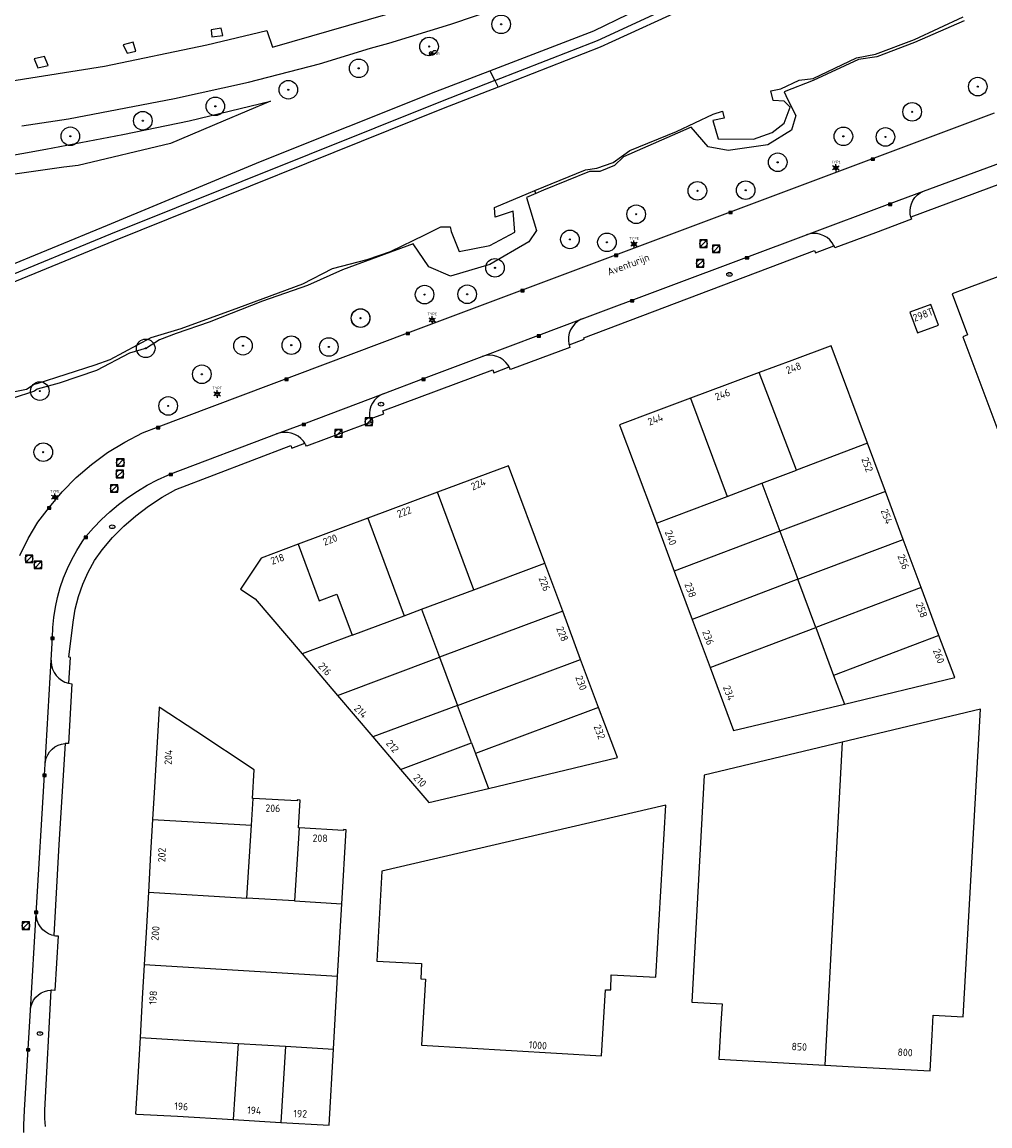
# Model space of a CAD drawing. Header units: metres. Extents: x 102000 to 105000, y 414600 to 420766.
# Tile 156 of 206: x 102815 to 102946, y 420338 to 420487. Entities that reach past the tile are written whole.
import ezdxf
from ezdxf.enums import TextEntityAlignment as Align

# ---------------------------------------------------------------- set-up
doc = ezdxf.new("R2010")
doc.units = ezdxf.units.M
doc.layers.get('0').update_dxf_attribs({"color": 8})
doc.styles.add('MtXpl_NLCS-ISO', font='NLCS-ISO.ttf')
doc.styles.add('NLCS-ISO', font='NLCS-ISO.ttf')

msp = doc.modelspace()

# ---------------------------------------------------------------- hatches: boundary and pattern name
at = {"ltscale": 0.1}
h = msp.add_hatch(color=256, dxfattribs=at)
edge = h.paths.add_edge_path()
edge.add_arc((102879.83, 420486.61), 0.075, 0, 360)
h = msp.add_hatch(color=256, dxfattribs=at)
edge = h.paths.add_edge_path()
edge.add_arc((102870.13, 420483.62), 0.075, 0, 360)
msp.add_hatch(color=256).paths.add_polyline_path([(102870.25, 420482.56, 0.666398), (102870.63, 420482.72, 0.198311), (102870.57, 420482.87)])
h = msp.add_hatch(color=256, dxfattribs=at)
edge = h.paths.add_edge_path()
edge.add_arc((102860.65, 420480.69), 0.075, 0, 360)
h = msp.add_hatch(color=256, dxfattribs=at)
edge = h.paths.add_edge_path()
edge.add_arc((102851.18, 420477.81), 0.075, 0, 360)
h = msp.add_hatch(color=256, dxfattribs=at)
edge = h.paths.add_edge_path()
edge.add_arc((102943.99, 420478.23), 0.075, 0, 360)
h = msp.add_hatch(color=256, dxfattribs=at)
edge = h.paths.add_edge_path()
edge.add_arc((102841.35, 420475.58), 0.075, 0, 360)
h = msp.add_hatch(color=256, dxfattribs=at)
edge = h.paths.add_edge_path()
edge.add_arc((102935.16, 420474.84), 0.075, 0, 360)
h = msp.add_hatch(color=256, dxfattribs=at)
edge = h.paths.add_edge_path()
edge.add_arc((102831.59, 420473.64), 0.075, 0, 360)
h = msp.add_hatch(color=256, dxfattribs=at)
edge = h.paths.add_edge_path()
edge.add_arc((102821.84, 420471.55), 0.075, 0, 360)
h = msp.add_hatch(color=256, dxfattribs=at)
edge = h.paths.add_edge_path()
edge.add_arc((102925.9, 420471.54), 0.075, 0, 360)
h = msp.add_hatch(color=256, dxfattribs=at)
edge = h.paths.add_edge_path()
edge.add_arc((102931.56, 420471.46), 0.075, 0, 360)
h = msp.add_hatch(color=256, dxfattribs=at)
edge = h.paths.add_edge_path()
edge.add_arc((102917.06, 420468.05), 0.075, 0, 360)
h = msp.add_hatch(color=256, dxfattribs=at)
edge = h.paths.add_edge_path()
edge.add_arc((102906.25, 420464.21), 0.075, 0, 360)
h = msp.add_hatch(color=256, dxfattribs=at)
edge = h.paths.add_edge_path()
edge.add_arc((102912.75, 420464.29), 0.075, 0, 360)
h = msp.add_hatch(color=256, dxfattribs=at)
edge = h.paths.add_edge_path()
edge.add_arc((102898.01, 420461.06), 0.075, 0, 360)
h = msp.add_hatch(color=256, dxfattribs=at)
edge = h.paths.add_edge_path()
edge.add_arc((102889.09, 420457.67), 0.075, 0, 360)
h = msp.add_hatch(color=256, dxfattribs=at)
edge = h.paths.add_edge_path()
edge.add_arc((102894.07, 420457.28), 0.075, 0, 360)
h = msp.add_hatch(color=256, dxfattribs=at)
edge = h.paths.add_edge_path()
edge.add_arc((102879, 420453.85), 0.075, 0, 360)
h = msp.add_hatch(color=256, dxfattribs=at)
edge = h.paths.add_edge_path()
edge.add_arc((102869.52, 420450.25), 0.075, 0, 360)
h = msp.add_hatch(color=256, dxfattribs=at)
edge = h.paths.add_edge_path()
edge.add_arc((102875.26, 420450.29), 0.075, 0, 360)
h = msp.add_hatch(color=256, dxfattribs=at)
edge = h.paths.add_edge_path()
edge.add_arc((102860.91, 420447.09), 0.075, 0, 360)
h = msp.add_hatch(color=256, dxfattribs=at)
edge = h.paths.add_edge_path()
edge.add_arc((102860.9, 420447.08), 0.075, 0, 360)
h = msp.add_hatch(color=256, dxfattribs=at)
edge = h.paths.add_edge_path()
edge.add_arc((102831.99, 420443.02), 0.075, 0, 360)
h = msp.add_hatch(color=256, dxfattribs=at)
edge = h.paths.add_edge_path()
edge.add_arc((102845.08, 420443.37), 0.075, 0, 360)
h = msp.add_hatch(color=256, dxfattribs=at)
edge = h.paths.add_edge_path()
edge.add_arc((102851.58, 420443.44), 0.075, 0, 360)
h = msp.add_hatch(color=256, dxfattribs=at)
edge = h.paths.add_edge_path()
edge.add_arc((102856.63, 420443.2), 0.075, 0, 360)
h = msp.add_hatch(color=256, dxfattribs=at)
edge = h.paths.add_edge_path()
edge.add_arc((102839.54, 420439.53), 0.075, 0, 360)
h = msp.add_hatch(color=256, dxfattribs=at)
edge = h.paths.add_edge_path()
edge.add_arc((102817.73, 420437.27), 0.075, 0, 360)
h = msp.add_hatch(color=256, dxfattribs=at)
edge = h.paths.add_edge_path()
edge.add_arc((102835.01, 420435.27), 0.075, 0, 360)
h = msp.add_hatch(color=256, dxfattribs=at)
edge = h.paths.add_edge_path()
edge.add_arc((102818.19, 420429.05), 0.075, 0, 360)

# ---------------------------------------------------------------- linework, layer by layer
for p, q in [((102849.06, 420483.53), (102877.85, 420491.86)), ((102892.31, 420485.74), (102903.72, 420491.31)), ((102892.79, 420484.45), (102904.38, 420489.78)), ((102873.06, 420486.61), (102879.85, 420488.93)), ((102904.56, 420488.76), (102894.73, 420484.25)), ((102935.45, 420484.56), (102942.01, 420487.62)), ((102842.12, 420486.1), (102840.8, 420485.87)), ((102842.36, 420485.12), (102842.12, 420486.1)), ((102864.7, 420484.06), (102873.06, 420486.61)), ((102942.17, 420487.09), (102935.49, 420484.15)), ((102840.22, 420483.84), (102848.29, 420485.8)), ((102840.8, 420485.87), (102840.88, 420484.93)), ((102840.88, 420484.93), (102842.36, 420485.12)), ((102848.29, 420485.8), (102849.06, 420483.53)), ((102878.3, 420480.35), (102892.31, 420485.74)), ((102930.22, 420482.6), (102935.45, 420484.56)), ((102826.42, 420480.97), (102840.22, 420483.84)), ((102830.28, 420484.21), (102828.96, 420483.84)), ((102828.96, 420483.84), (102829.47, 420482.71)), ((102830.66, 420483.01), (102830.28, 420484.21)), ((102855.36, 420481.3), (102862.24, 420483.38)), ((102862.24, 420483.38), (102864.7, 420484.06)), ((102870.25, 420482.56), (102870.79, 420483.1)), ((102870.79, 420483.1), (102871.09, 420483.1)), ((102878.97, 420479.06), (102892.79, 420484.45)), ((102893.18, 420483.53), (102879.43, 420478.16)), ((102894.73, 420484.25), (102893.18, 420483.53)), ((102935.49, 420484.15), (102930.38, 420482.25)), ((102818.38, 420482.3), (102816.95, 420481.96)), ((102816.95, 420481.96), (102817.44, 420480.74)), ((102818.84, 420481.06), (102818.38, 420482.3)), ((102829.47, 420482.71), (102830.66, 420483.01)), ((102870.06, 420482.36), (102870.25, 420482.56)), ((102921.81, 420479.34), (102927.67, 420482.12)), ((102927.93, 420481.86), (102921.84, 420479.05)), ((102927.67, 420482.12), (102930.22, 420482.6)), ((102930.38, 420482.25), (102927.93, 420481.86)), ((102813.69, 420478.95), (102826.42, 420480.97)), ((102817.44, 420480.74), (102818.84, 420481.06)), ((102845.84, 420478.84), (102855.36, 420481.3)), ((102871.02, 420477.55), (102878.3, 420480.35)), ((102878.3, 420480.35), (102878.97, 420479.06)), ((102835.85, 420476.65), (102845.84, 420478.84)), ((102878.97, 420479.06), (102871.65, 420476.2)), ((102878.97, 420479.06), (102879.43, 420478.16)), ((102917.5, 420477.93), (102919.94, 420479.11)), ((102921.84, 420479.05), (102917.92, 420477.54)), ((102919.94, 420479.11), (102921.81, 420479.34)), ((102847.43, 420468.15), (102871.02, 420477.55)), ((102879.43, 420478.16), (102872.01, 420475.27)), ((102916.13, 420477.64), (102917.5, 420477.93)), ((102916.43, 420476.38), (102916.13, 420477.64)), ((102917.92, 420477.54), (102918.37, 420476.54)), ((102821.57, 420473.89), (102835.85, 420476.65)), ((102871.65, 420476.2), (102827.26, 420458.36)), ((102837.84, 420473.64), (102848.76, 420476.28)), ((102848.76, 420476.28), (102842.42, 420473.56)), ((102917.93, 420476.25), (102916.43, 420476.38)), ((102918.75, 420475.48), (102917.93, 420476.25)), ((102918.37, 420476.54), (102919.51, 420474.35)), ((102872.01, 420475.27), (102827.64, 420457.43)), ((102903.44, 420472.21), (102908.36, 420474.52)), ((102908.36, 420474.52), (102909.64, 420474.91)), ((102909.64, 420474.91), (102909.86, 420473.97)), ((102910.72, 420461.4), (102946.24, 420474.68)), ((102917.91, 420473.32), (102918.75, 420475.48)), ((102919.51, 420474.35), (102918.93, 420472.39)), ((102815.32, 420472.97), (102821.57, 420473.89)), ((102828.91, 420471.8), (102837.84, 420473.64)), ((102842.42, 420473.56), (102835.31, 420470.58)), ((102905.41, 420472.79), (102896.3, 420468.78)), ((102907.68, 420470.14), (102905.41, 420472.79)), ((102909.86, 420473.97), (102908.34, 420473.66)), ((102908.34, 420473.66), (102909.05, 420471.21)), ((102916.32, 420472.06), (102917.91, 420473.32)), ((102818.53, 420469.82), (102828.91, 420471.8)), ((102897.15, 420469.62), (102903.44, 420472.21)), ((102909.05, 420471.21), (102913.79, 420471.18)), ((102913.79, 420471.18), (102916.32, 420472.06)), ((102918.93, 420472.39), (102915.72, 420470.38)), ((102966.2, 420472.31), (102935, 420460.66)), ((102812.04, 420468.66), (102818.53, 420469.82)), ((102835.31, 420470.58), (102822.9, 420467.61)), ((102910.37, 420469.64), (102907.68, 420470.14)), ((102915.72, 420470.38), (102910.37, 420469.64)), ((102894.93, 420468.04), (102897.15, 420469.62)), ((102896.3, 420468.78), (102895.1, 420467.63)), ((102929.64, 420468.32), (102930.09, 420468.61)), ((102930.09, 420468.32), (102929.64, 420468.61)), ((102930.09, 420468.61), (102929.64, 420468.61)), ((102929.64, 420468.61), (102929.64, 420468.32)), ((102929.64, 420468.32), (102930.09, 420468.32)), ((102930.09, 420468.32), (102930.09, 420468.61)), ((102936.7, 420464.17), (102948.61, 420468.58)), ((102820.94, 420467.38), (102812.79, 420466.22)), ((102822.9, 420467.61), (102820.94, 420467.38)), ((102826.84, 420459.59), (102847.43, 420468.15)), ((102884.38, 420464.26), (102891.18, 420467.03)), ((102891.73, 420466.8), (102885.55, 420464.31)), ((102891.18, 420467.03), (102892.7, 420467.26)), ((102893.12, 420466.83), (102891.73, 420466.8)), ((102892.7, 420467.26), (102894.93, 420468.04)), ((102895.1, 420467.63), (102893.12, 420466.83)), ((102924.66, 420467.4), (102925.12, 420467.4)), ((102924.66, 420467.2), (102925.12, 420467.2)), ((102878.92, 420461.98), (102883.51, 420463.91)), ((102884.48, 420463.85), (102883.26, 420463.33)), ((102883.51, 420463.91), (102884.38, 420464.26)), ((102884.48, 420463.85), (102884.38, 420464.26)), ((102885.55, 420464.31), (102884.48, 420463.85)), ((102932.2, 420462.49), (102936.7, 420464.17)), ((102935.86, 420463.65), (102936.24, 420463.94)), ((102936.24, 420463.94), (102936.7, 420464.17)), ((102883.26, 420463.33), (102884.57, 420458.86)), ((102920.92, 420458.28), (102932.2, 420462.49)), ((102931.98, 420462.24), (102932.43, 420462.54)), ((102932.43, 420462.24), (102931.98, 420462.54)), ((102932.43, 420462.54), (102931.98, 420462.54)), ((102931.98, 420462.54), (102931.98, 420462.24)), ((102932.43, 420462.24), (102932.43, 420462.54)), ((102934.93, 420462.01), (102935.05, 420462.47)), ((102935.05, 420462.47), (102935.25, 420462.91)), ((102935.25, 420462.91), (102935.52, 420463.31)), ((102935.52, 420463.31), (102935.86, 420463.65)), ((102879.02, 420460.67), (102878.92, 420461.98)), ((102881.46, 420461.47), (102879.02, 420460.67)), ((102881.66, 420458.67), (102881.46, 420461.47)), ((102882.69, 420450.87), (102910.72, 420461.4)), ((102910.49, 420461.15), (102910.95, 420461.45)), ((102910.95, 420461.15), (102910.49, 420461.45)), ((102910.95, 420461.45), (102910.49, 420461.45)), ((102910.49, 420461.45), (102910.49, 420461.15)), ((102910.49, 420461.15), (102910.95, 420461.15)), ((102910.95, 420461.15), (102910.95, 420461.45)), ((102931.98, 420462.24), (102932.43, 420462.24)), ((102934.88, 420461.53), (102934.93, 420462.01)), ((102934.91, 420461.05), (102934.88, 420461.53)), ((102935, 420460.66), (102934.91, 420461.05)), ((102804.18, 420450.3), (102826.84, 420459.59)), ((102869.57, 420458.29), (102871.7, 420459.37)), ((102871.7, 420459.37), (102872.97, 420459.37)), ((102872.97, 420459.37), (102873.12, 420458.74)), ((102935.06, 420460.39), (102930.21, 420458.56)), ((102935, 420460.66), (102935.06, 420460.39)), ((102827.26, 420458.36), (102804.93, 420449.2)), ((102864.95, 420456.03), (102869.57, 420458.29)), ((102873.12, 420458.74), (102874.19, 420456.04)), ((102878.32, 420456.85), (102881.66, 420458.67)), ((102884.57, 420458.86), (102883.56, 420457.33)), ((102912.92, 420455.29), (102920.92, 420458.28)), ((102921.38, 420458.41), (102920.92, 420458.28)), ((102921.86, 420458.47), (102921.38, 420458.41)), ((102922.35, 420458.45), (102921.86, 420458.47)), ((102922.82, 420458.35), (102922.35, 420458.45)), ((102923.28, 420458.17), (102922.82, 420458.35)), ((102923.7, 420457.92), (102923.28, 420458.17)), ((102924.07, 420457.6), (102923.7, 420457.92)), ((102930.21, 420458.56), (102924.75, 420456.54)), ((102827.64, 420457.43), (102805.29, 420448.27)), ((102867.97, 420457.1), (102858.46, 420453.59)), ((102870.1, 420453.98), (102867.97, 420457.1)), ((102874.19, 420456.04), (102878.32, 420456.85)), ((102883.56, 420457.33), (102878.29, 420454.3)), ((102897.48, 420457.13), (102897.94, 420457.13)), ((102897.48, 420456.93), (102897.94, 420456.93)), ((102907.56, 420457.6), (102906.56, 420457.6)), ((102906.56, 420457.6), (102906.56, 420456.6)), ((102906.56, 420456.6), (102907.56, 420456.6)), ((102906.71, 420456.75), (102907.41, 420457.46)), ((102907.56, 420456.6), (102907.56, 420457.6)), ((102909.29, 420456.9), (102908.29, 420456.9)), ((102908.29, 420456.9), (102908.29, 420455.9)), ((102908.44, 420456.05), (102909.15, 420456.76)), ((102909.29, 420455.9), (102909.29, 420456.9)), ((102922.15, 420455.87), (102924.63, 420456.81)), ((102924.38, 420457.23), (102924.07, 420457.6)), ((102924.63, 420456.81), (102924.38, 420457.23)), ((102924.64, 420456.8), (102924.63, 420456.81)), ((102924.75, 420456.54), (102924.64, 420456.8)), ((102960.04, 420457.58), (102940.54, 420450.35)), ((102857.13, 420453.74), (102861.81, 420454.96)), ((102861.81, 420454.96), (102864.95, 420456.03)), ((102890.72, 420446.97), (102912.92, 420455.29)), ((102890.95, 420444.44), (102922, 420456.19)), ((102890.95, 420444.44), (102922, 420456.19)), ((102895.09, 420455.37), (102895.54, 420455.67)), ((102895.54, 420455.37), (102895.09, 420455.67)), ((102895.54, 420455.67), (102895.09, 420455.67)), ((102895.09, 420455.67), (102895.09, 420455.37)), ((102895.09, 420455.37), (102895.54, 420455.37)), ((102895.54, 420455.37), (102895.54, 420455.67)), ((102907.13, 420454.95), (102906.13, 420454.95)), ((102906.13, 420454.95), (102906.13, 420453.95)), ((102907.13, 420453.95), (102907.13, 420454.95)), ((102908.29, 420455.9), (102909.29, 420455.9)), ((102912.7, 420455.04), (102913.15, 420455.34)), ((102913.15, 420455.04), (102912.7, 420455.34)), ((102913.15, 420455.34), (102912.7, 420455.34)), ((102912.7, 420455.34), (102912.7, 420455.04)), ((102912.7, 420455.04), (102913.15, 420455.04)), ((102913.15, 420455.04), (102913.15, 420455.34)), ((102922, 420456.19), (102922.15, 420455.87)), ((102922, 420456.19), (102922.15, 420455.87)), ((102853.14, 420451.69), (102857.13, 420453.74)), ((102858.46, 420453.59), (102853.74, 420451.48)), ((102872.99, 420452.74), (102870.1, 420453.98)), ((102878.29, 420454.3), (102872.99, 420452.74)), ((102906.13, 420453.95), (102907.13, 420453.95)), ((102906.28, 420454.1), (102906.98, 420454.8)), ((102844.52, 420448.52), (102853.14, 420451.69)), ((102853.74, 420451.48), (102847.69, 420449.37)), ((102867.27, 420445.11), (102882.69, 420450.87)), ((102882.47, 420450.62), (102882.92, 420450.92)), ((102882.92, 420450.62), (102882.47, 420450.92)), ((102882.92, 420450.92), (102882.47, 420450.92)), ((102882.47, 420450.92), (102882.47, 420450.62)), ((102882.47, 420450.62), (102882.92, 420450.62)), ((102882.92, 420450.62), (102882.92, 420450.92)), ((102847.69, 420449.37), (102840.52, 420446.52)), ((102897.23, 420449.26), (102897.68, 420449.56)), ((102897.68, 420449.26), (102897.23, 420449.56)), ((102897.68, 420449.56), (102897.23, 420449.56)), ((102897.23, 420449.56), (102897.23, 420449.26)), ((102897.23, 420449.26), (102897.68, 420449.26)), ((102897.68, 420449.26), (102897.68, 420449.56)), ((102937.66, 420448.92), (102934.86, 420447.88)), ((102938.69, 420446.12), (102937.66, 420448.92)), ((102940.54, 420450.35), (102942.61, 420444.82)), ((102836.76, 420445.7), (102844.52, 420448.52)), ((102934.86, 420447.88), (102935.89, 420445.09)), ((102840.52, 420446.52), (102836.09, 420445.01)), ((102870.32, 420446.94), (102870.79, 420446.94)), ((102870.32, 420446.74), (102870.79, 420446.74)), ((102884.91, 420444.77), (102890.72, 420446.97)), ((102889.74, 420446.31), (102889.42, 420445.93)), ((102890.11, 420446.63), (102889.74, 420446.31)), ((102890.52, 420446.88), (102890.11, 420446.63)), ((102890.72, 420446.97), (102890.52, 420446.88)), ((102935.89, 420445.09), (102938.69, 420446.12)), ((102827.21, 420441.52), (102832.7, 420444.46)), ((102832.7, 420444.46), (102836.76, 420445.7)), ((102833.66, 420432.44), (102867.27, 420445.11)), ((102836.09, 420445.01), (102833.85, 420444.16)), ((102867.04, 420444.86), (102867.49, 420445.16)), ((102867.49, 420444.86), (102867.04, 420445.16)), ((102867.49, 420445.16), (102867.04, 420445.16)), ((102867.04, 420445.16), (102867.04, 420444.86)), ((102867.04, 420444.86), (102867.49, 420444.86)), ((102867.49, 420444.86), (102867.49, 420445.16)), ((102877.28, 420441.92), (102884.91, 420444.77)), ((102884.69, 420444.52), (102885.14, 420444.82)), ((102885.14, 420444.52), (102884.69, 420444.82)), ((102885.14, 420444.82), (102884.69, 420444.82)), ((102884.69, 420444.82), (102884.69, 420444.52)), ((102884.69, 420444.52), (102885.14, 420444.52)), ((102885.14, 420444.52), (102885.14, 420444.82)), ((102888.9, 420444.58), (102888.88, 420444.09)), ((102889, 420445.06), (102888.9, 420444.58)), ((102889.18, 420445.51), (102889, 420445.06)), ((102889.42, 420445.93), (102889.18, 420445.51)), ((102942.61, 420444.82), (102941.98, 420444.58)), ((102941.98, 420444.58), (102950.58, 420421.55)), ((102832.08, 420443.06), (102829.81, 420442.37)), ((102833.85, 420444.16), (102832.08, 420443.06)), ((102889.08, 420443.14), (102881.1, 420440.15)), ((102888.88, 420444.09), (102888.94, 420443.61)), ((102888.94, 420443.61), (102888.97, 420443.51)), ((102888.97, 420443.51), (102891.01, 420444.27)), ((102888.97, 420443.51), (102889.08, 420443.14)), ((102891.01, 420444.27), (102890.95, 420444.44)), ((102891.01, 420444.27), (102890.95, 420444.44)), ((102924.11, 420443.32), (102918.96, 420441.39)), ((102924.25, 420443.37), (102924.11, 420443.32)), ((102929.14, 420430.25), (102924.25, 420443.37)), ((102825.16, 420440.78), (102827.21, 420441.52)), ((102829.81, 420442.37), (102825.34, 420440.03)), ((102869.38, 420438.95), (102877.28, 420441.92)), ((102877.76, 420442.04), (102877.28, 420441.92)), ((102878.25, 420442.08), (102877.76, 420442.04)), ((102878.75, 420442.04), (102878.25, 420442.08)), ((102879.23, 420441.92), (102878.75, 420442.04)), ((102879.68, 420441.73), (102879.23, 420441.92)), ((102880.1, 420441.46), (102879.68, 420441.73)), ((102817.39, 420438.28), (102825.16, 420440.78)), ((102825.34, 420440.03), (102820.35, 420438.34)), ((102863.89, 420434.62), (102878.69, 420440.14)), ((102863.89, 420434.62), (102878.69, 420440.14)), ((102878.69, 420440.14), (102878.85, 420439.74)), ((102878.69, 420440.14), (102878.85, 420439.74)), ((102878.85, 420439.74), (102880.91, 420440.51)), ((102880.47, 420441.13), (102880.1, 420441.46)), ((102880.78, 420440.75), (102880.47, 420441.13)), ((102880.91, 420440.51), (102880.78, 420440.75)), ((102881.02, 420440.32), (102880.91, 420440.51)), ((102881.1, 420440.15), (102881.02, 420440.32)), ((102918.96, 420441.39), (102914.56, 420439.75)), ((102850.7, 420438.7), (102851.15, 420439)), ((102851.15, 420438.7), (102850.7, 420439)), ((102851.15, 420439), (102850.7, 420439)), ((102850.7, 420439), (102850.7, 420438.7)), ((102850.7, 420438.7), (102851.15, 420438.7)), ((102851.15, 420438.7), (102851.15, 420439)), ((102863.95, 420436.89), (102869.38, 420438.95)), ((102869.16, 420438.7), (102869.61, 420438.99)), ((102869.61, 420438.7), (102869.16, 420438.99)), ((102869.61, 420438.99), (102869.16, 420438.99)), ((102869.16, 420438.99), (102869.16, 420438.7)), ((102869.16, 420438.7), (102869.61, 420438.7)), ((102869.61, 420438.7), (102869.61, 420438.99)), ((102914.56, 420439.75), (102910.27, 420438.15)), ((102919.6, 420426.64), (102914.56, 420439.75)), ((102813.68, 420437.09), (102815.92, 420437.51)), ((102817.01, 420437.27), (102813.99, 420436.25)), ((102815.92, 420437.51), (102816.98, 420438.21)), ((102816.98, 420438.21), (102817.39, 420438.28)), ((102817.36, 420437.52), (102817.01, 420437.27)), ((102820.35, 420438.34), (102817.36, 420437.52)), ((102910.27, 420438.15), (102905.33, 420436.3)), ((102841.37, 420436.98), (102841.83, 420436.98)), ((102841.37, 420436.78), (102841.83, 420436.78)), ((102853.26, 420432.87), (102863.95, 420436.89)), ((102862.51, 420435.66), (102862.3, 420435.22)), ((102862.79, 420436.05), (102862.51, 420435.66)), ((102863.12, 420436.4), (102862.79, 420436.05)), ((102863.52, 420436.68), (102863.12, 420436.4)), ((102863.95, 420436.89), (102863.52, 420436.68)), ((102905.33, 420436.3), (102900.31, 420434.43)), ((102905.33, 420436.3), (102910.26, 420423.1)), ((102862.16, 420434.76), (102862.1, 420434.28)), ((102862.1, 420434.28), (102862.13, 420433.79)), ((102862.3, 420435.22), (102862.16, 420434.76)), ((102862.18, 420433.53), (102864.05, 420434.23)), ((102864.05, 420434.23), (102863.89, 420434.62)), ((102864.05, 420434.23), (102863.89, 420434.62)), ((102900.31, 420434.43), (102895.78, 420432.73)), ((102849.61, 420431.5), (102853.26, 420432.87)), ((102853.03, 420432.62), (102853.48, 420432.92)), ((102853.48, 420432.62), (102853.03, 420432.92)), ((102853.48, 420432.92), (102853.03, 420432.92)), ((102853.03, 420432.92), (102853.03, 420432.62)), ((102853.03, 420432.62), (102853.48, 420432.62)), ((102853.48, 420432.62), (102853.48, 420432.92)), ((102861.55, 420432.81), (102853.62, 420429.84)), ((102862.53, 420433.65), (102861.53, 420433.65)), ((102861.53, 420433.65), (102861.53, 420432.65)), ((102861.53, 420432.65), (102862.53, 420432.65)), ((102862.29, 420432.99), (102861.55, 420432.81)), ((102861.68, 420432.79), (102862.38, 420433.5)), ((102862.13, 420433.79), (102862.18, 420433.53)), ((102862.18, 420433.53), (102862.29, 420432.99)), ((102862.53, 420432.65), (102862.53, 420433.65)), ((102895.78, 420432.73), (102895.82, 420432.61)), ((102895.82, 420432.61), (102897.74, 420427.46)), ((102829.16, 420430.41), (102831.57, 420431.64)), ((102831.57, 420431.64), (102833.66, 420432.44)), ((102833.43, 420432.19), (102833.88, 420432.49)), ((102833.88, 420432.19), (102833.43, 420432.49)), ((102833.88, 420432.49), (102833.43, 420432.49)), ((102833.43, 420432.49), (102833.43, 420432.19)), ((102833.43, 420432.19), (102833.88, 420432.19)), ((102833.88, 420432.19), (102833.88, 420432.49)), ((102835.36, 420426.15), (102849.61, 420431.5)), ((102850.09, 420431.65), (102849.61, 420431.5)), ((102850.58, 420431.71), (102850.09, 420431.65)), ((102851.08, 420431.7), (102850.58, 420431.71)), ((102851.58, 420431.6), (102851.08, 420431.7)), ((102852.05, 420431.43), (102851.58, 420431.6)), ((102852.49, 420431.19), (102852.05, 420431.43)), ((102852.88, 420430.88), (102852.49, 420431.19)), ((102858.44, 420432.08), (102857.44, 420432.08)), ((102857.44, 420432.08), (102857.44, 420431.08)), ((102857.59, 420431.22), (102858.29, 420431.93)), ((102858.44, 420431.08), (102858.44, 420432.08)), ((102826.86, 420429), (102829.16, 420430.41)), ((102836.06, 420424.04), (102851.51, 420429.97)), ((102836.06, 420424.04), (102851.51, 420429.97)), ((102851.51, 420429.97), (102851.65, 420429.61)), ((102851.51, 420429.97), (102851.65, 420429.61)), ((102851.65, 420429.61), (102853.39, 420430.26)), ((102853.22, 420430.51), (102852.88, 420430.88)), ((102853.39, 420430.26), (102853.22, 420430.51)), ((102853.5, 420430.09), (102853.39, 420430.26)), ((102853.62, 420429.84), (102853.5, 420430.09)), ((102857.44, 420431.08), (102858.44, 420431.08)), ((102929.14, 420430.25), (102919.6, 420426.64)), ((102931.55, 420423.78), (102929.14, 420430.25)), ((102824.68, 420427.4), (102826.86, 420429)), ((102829.07, 420428.15), (102828.07, 420428.15)), ((102828.07, 420428.15), (102828.07, 420427.15)), ((102829.07, 420427.15), (102829.07, 420428.15)), ((102822.64, 420425.64), (102824.68, 420427.4)), ((102828.07, 420427.15), (102829.07, 420427.15)), ((102828.21, 420427.3), (102828.92, 420428.01)), ((102880.81, 420427.23), (102871.25, 420423.66)), ((102885.71, 420414.11), (102880.81, 420427.23)), ((102897.74, 420427.46), (102900.72, 420419.49)), ((102914.94, 420424.88), (102919.6, 420426.64)), ((102820.74, 420423.72), (102822.64, 420425.64)), ((102828.99, 420426.62), (102827.99, 420426.62)), ((102827.99, 420426.62), (102827.99, 420425.62)), ((102827.99, 420425.62), (102828.99, 420425.62)), ((102828.14, 420425.76), (102828.84, 420426.47)), ((102828.99, 420425.62), (102828.99, 420426.62)), ((102832.19, 420424.6), (102833.55, 420425.32)), ((102833.55, 420425.32), (102834.95, 420425.97)), ((102834.95, 420425.97), (102835.36, 420426.15)), ((102835.13, 420425.9), (102835.58, 420426.2)), ((102835.58, 420425.9), (102835.13, 420426.2)), ((102835.58, 420426.2), (102835.13, 420426.2)), ((102835.13, 420426.2), (102835.13, 420425.9)), ((102835.13, 420425.9), (102835.58, 420425.9)), ((102835.58, 420425.9), (102835.58, 420426.2)), ((102819.01, 420421.65), (102820.74, 420423.72)), ((102828.25, 420424.66), (102827.25, 420424.66)), ((102827.25, 420424.66), (102827.25, 420423.66)), ((102827.25, 420423.66), (102828.25, 420423.66)), ((102827.4, 420423.81), (102828.1, 420424.51)), ((102828.25, 420423.66), (102828.25, 420424.66)), ((102829.58, 420422.94), (102830.86, 420423.8)), ((102830.86, 420423.8), (102832.19, 420424.6)), ((102834.18, 420422.98), (102836.06, 420424.04)), ((102834.18, 420422.98), (102836.06, 420424.04)), ((102910.26, 420423.1), (102914.94, 420424.88)), ((102914.94, 420424.88), (102917.35, 420418.41)), ((102931.55, 420423.78), (102917.35, 420418.41)), ((102933.96, 420417.32), (102931.55, 420423.78)), ((102819.52, 420423.09), (102819.99, 420423.09)), ((102819.52, 420422.89), (102819.99, 420422.89)), ((102828.34, 420422.01), (102829.58, 420422.94)), ((102832.38, 420421.8), (102834.18, 420422.98)), ((102832.38, 420421.8), (102834.18, 420422.98)), ((102871.25, 420423.66), (102861.88, 420420.16)), ((102876.15, 420410.54), (102871.25, 420423.66)), ((102900.72, 420419.49), (102910.26, 420423.1)), ((102817.47, 420419.62), (102819.01, 420421.65)), ((102818.78, 420421.4), (102819.23, 420421.7)), ((102819.23, 420421.4), (102818.78, 420421.7)), ((102819.23, 420421.7), (102818.78, 420421.7)), ((102818.78, 420421.7), (102818.78, 420421.4)), ((102818.78, 420421.4), (102819.23, 420421.4)), ((102819.23, 420421.4), (102819.23, 420421.7)), ((102826.02, 420419.97), (102827.16, 420421.02)), ((102827.16, 420421.02), (102828.34, 420422.01)), ((102830.67, 420420.5), (102832.38, 420421.8)), ((102830.67, 420420.5), (102832.38, 420421.8)), ((102816.15, 420417.45), (102817.47, 420419.62)), ((102824.95, 420418.87), (102826.02, 420419.97)), ((102829.04, 420419.08), (102830.67, 420420.5)), ((102829.04, 420419.08), (102830.67, 420420.5)), ((102861.88, 420420.16), (102852.51, 420416.66)), ((102861.88, 420420.16), (102866.78, 420407.04)), ((102900.72, 420419.49), (102903.13, 420413.03)), ((102823.7, 420417.45), (102824.15, 420417.75)), ((102824.15, 420417.45), (102823.7, 420417.75)), ((102824.15, 420417.75), (102823.7, 420417.75)), ((102823.7, 420417.75), (102823.7, 420417.45)), ((102823.93, 420417.71), (102824.95, 420418.87)), ((102824.15, 420417.45), (102824.15, 420417.75)), ((102827.52, 420417.56), (102829.04, 420419.08)), ((102827.52, 420417.56), (102829.04, 420419.08)), ((102917.35, 420418.41), (102903.13, 420413.03)), ((102917.35, 420418.41), (102919.76, 420411.95)), ((102815.05, 420415.16), (102816.15, 420417.45)), ((102822.69, 420415.83), (102823.42, 420416.98)), ((102823.42, 420416.98), (102823.93, 420417.71)), ((102823.7, 420417.45), (102824.15, 420417.45)), ((102826.11, 420415.93), (102827.52, 420417.56)), ((102826.11, 420415.93), (102827.52, 420417.56)), ((102852.51, 420416.66), (102847.52, 420414.79)), ((102852.51, 420416.66), (102855.35, 420409.07)), ((102919.76, 420411.95), (102933.96, 420417.32)), ((102936.36, 420410.85), (102933.96, 420417.32)), ((102816.78, 420415.2), (102815.78, 420415.2)), ((102815.78, 420415.2), (102815.78, 420414.2)), ((102815.93, 420414.35), (102816.64, 420415.06)), ((102816.78, 420414.2), (102816.78, 420415.2)), ((102822.03, 420414.63), (102822.69, 420415.83)), ((102825.11, 420414.47), (102826.11, 420415.93)), ((102825.11, 420414.47), (102826.11, 420415.93)), ((102847.52, 420414.79), (102844.76, 420410.62)), ((102815.78, 420414.2), (102816.78, 420414.2)), ((102817.99, 420414.4), (102816.99, 420414.4)), ((102816.99, 420414.4), (102816.99, 420413.4)), ((102816.99, 420413.4), (102817.99, 420413.4)), ((102817.13, 420413.55), (102817.84, 420414.25)), ((102817.99, 420413.4), (102817.99, 420414.4)), ((102820.92, 420412.13), (102821.44, 420413.4)), ((102821.44, 420413.4), (102822.03, 420414.63)), ((102824.24, 420412.92), (102825.11, 420414.47)), ((102824.24, 420412.92), (102825.11, 420414.47)), ((102876.15, 420410.54), (102885.71, 420414.11)), ((102888.12, 420407.65), (102885.71, 420414.11)), ((102820.48, 420410.84), (102820.92, 420412.13)), ((102823.51, 420411.31), (102824.24, 420412.92)), ((102823.51, 420411.31), (102824.24, 420412.92)), ((102903.13, 420413.03), (102905.54, 420406.56)), ((102919.76, 420411.95), (102905.54, 420406.56)), ((102922.18, 420405.48), (102919.76, 420411.95)), ((102820.11, 420409.52), (102820.48, 420410.84)), ((102822.93, 420409.63), (102823.51, 420411.31)), ((102822.93, 420409.63), (102823.51, 420411.31)), ((102844.76, 420410.62), (102846.73, 420409.3)), ((102869.12, 420407.92), (102876.15, 420410.54)), ((102936.36, 420410.85), (102922.18, 420405.48)), ((102938.77, 420404.38), (102936.36, 420410.85)), ((102819.82, 420408.18), (102820.11, 420409.52)), ((102822.49, 420407.91), (102822.93, 420409.63)), ((102822.49, 420407.91), (102822.93, 420409.63)), ((102846.73, 420409.3), (102853.04, 420401.91)), ((102855.35, 420409.07), (102857.69, 420409.95)), ((102857.69, 420409.95), (102859.76, 420404.42)), ((102819.61, 420406.83), (102819.82, 420408.18)), ((102822.21, 420406.16), (102822.49, 420407.91)), ((102822.21, 420406.16), (102822.49, 420407.91)), ((102866.78, 420407.04), (102869.12, 420407.92)), ((102869.12, 420407.92), (102871.54, 420401.46)), ((102888.12, 420407.65), (102871.54, 420401.46)), ((102890.53, 420401.18), (102888.12, 420407.65)), ((102819.48, 420405.47), (102819.61, 420406.83)), ((102821.64, 420401.46), (102822.21, 420406.16)), ((102821.64, 420401.46), (102822.21, 420406.16)), ((102859.76, 420404.42), (102866.78, 420407.04)), ((102905.54, 420406.56), (102907.95, 420400.1)), ((102819.43, 420404.12), (102819.48, 420405.47)), ((102859.76, 420404.42), (102853.04, 420401.91)), ((102907.95, 420400.1), (102922.18, 420405.48)), ((102922.18, 420405.48), (102924.59, 420399.02)), ((102938.77, 420404.38), (102924.59, 420399.02)), ((102940.88, 420398.72), (102938.77, 420404.38)), ((102819.21, 420403.86), (102819.66, 420404.16)), ((102819.66, 420403.86), (102819.21, 420404.16)), ((102819.66, 420404.16), (102819.21, 420404.16)), ((102819.21, 420404.16), (102819.21, 420403.86)), ((102819.21, 420403.86), (102819.66, 420403.86)), ((102819.27, 420401.07), (102819.43, 420404.12)), ((102819.66, 420403.86), (102819.66, 420404.16)), ((102821.85, 420401.42), (102821.64, 420401.46)), ((102821.85, 420401.42), (102821.64, 420401.46)), ((102821.64, 420397.96), (102821.85, 420401.42)), ((102853.04, 420401.91), (102857.8, 420396.32)), ((102857.8, 420396.32), (102871.54, 420401.46)), ((102871.54, 420401.46), (102873.95, 420394.99)), ((102818.44, 420387.09), (102819.27, 420401.07)), ((102819.27, 420401.07), (102819.26, 420400.84)), ((102819.26, 420400.84), (102819.32, 420400.35)), ((102819.32, 420400.35), (102819.45, 420399.87)), ((102873.95, 420394.99), (102890.53, 420401.18)), ((102892.95, 420394.72), (102890.53, 420401.18)), ((102907.95, 420400.1), (102911.12, 420391.6)), ((102819.45, 420399.87), (102819.66, 420399.42)), ((102819.66, 420399.42), (102819.93, 420399.02)), ((102819.93, 420399.02), (102820.27, 420398.66)), ((102820.27, 420398.66), (102820.67, 420398.36)), ((102924.59, 420399.02), (102926.03, 420395.16)), ((102926.03, 420395.16), (102940.88, 420398.72)), ((102820.67, 420398.36), (102821.1, 420398.13)), ((102821.1, 420398.13), (102821.57, 420397.97)), ((102821.57, 420397.97), (102821.64, 420397.96)), ((102822.05, 420397.9), (102821.6, 420389.87)), ((102821.64, 420397.96), (102822.05, 420397.9)), ((102857.8, 420396.32), (102862.57, 420390.74)), ((102833.78, 420394.6), (102833.16, 420383.97)), ((102833.79, 420394.76), (102833.78, 420394.6)), ((102833.95, 420394.65), (102833.79, 420394.76)), ((102838.71, 420391.51), (102833.95, 420394.65)), ((102873.95, 420394.99), (102862.57, 420390.74)), ((102875.84, 420389.93), (102873.95, 420394.99)), ((102892.95, 420394.72), (102876.37, 420388.53)), ((102895.48, 420387.96), (102892.95, 420394.72)), ((102911.12, 420391.6), (102926.03, 420395.16)), ((102944.35, 420394.47), (102925.75, 420390.04)), ((102942.03, 420353.09), (102944.35, 420394.47)), ((102846.58, 420386.32), (102838.71, 420391.51)), ((102819.75, 420389.4), (102820.18, 420389.63)), ((102820.18, 420389.63), (102820.63, 420389.79)), ((102821.14, 420389.87), (102820.29, 420376.28)), ((102820.63, 420389.79), (102821.11, 420389.87)), ((102821.11, 420389.87), (102821.14, 420389.87)), ((102821.6, 420389.87), (102821.14, 420389.87)), ((102862.57, 420390.74), (102866.3, 420386.37)), ((102866.3, 420386.37), (102875.84, 420389.93)), ((102875.84, 420389.93), (102876.37, 420388.53)), ((102925.75, 420390.04), (102907.15, 420385.61)), ((102925.75, 420390.04), (102923.39, 420346.6)), ((102818.59, 420387.89), (102818.79, 420388.34)), ((102818.79, 420388.34), (102819.05, 420388.74)), ((102819.05, 420388.74), (102819.38, 420389.1)), ((102819.38, 420389.1), (102819.75, 420389.4)), ((102876.37, 420388.53), (102878.13, 420383.82)), ((102818.36, 420385.66), (102818.44, 420387.09)), ((102818.44, 420387.09), (102818.48, 420387.42)), ((102818.48, 420387.42), (102818.59, 420387.89)), ((102878.13, 420383.82), (102895.48, 420387.96)), ((102817.24, 420367), (102818.36, 420385.66)), ((102818.14, 420385.41), (102818.59, 420385.71)), ((102818.59, 420385.41), (102818.14, 420385.71)), ((102818.59, 420385.71), (102818.14, 420385.71)), ((102818.14, 420385.71), (102818.14, 420385.41)), ((102818.14, 420385.41), (102818.59, 420385.41)), ((102818.59, 420385.41), (102818.59, 420385.71)), ((102846.36, 420382.48), (102846.58, 420386.32)), ((102866.3, 420386.37), (102870.1, 420381.91)), ((102907.15, 420385.61), (102905.51, 420355.05)), ((102833.16, 420383.97), (102832.91, 420379.65)), ((102870.1, 420381.91), (102878.13, 420383.82)), ((102846.22, 420378.85), (102846.45, 420382.47)), ((102846.45, 420382.47), (102846.36, 420382.48)), ((102852.39, 420382.13), (102846.45, 420382.47)), ((102852.76, 420382.24), (102852.39, 420382.26)), ((102852.39, 420382.26), (102852.39, 420382.13)), ((102852.55, 420378.49), (102852.76, 420382.24)), ((102901.98, 420381.58), (102863.79, 420372.69)), ((102900.65, 420358.42), (102901.98, 420381.58)), ((102832.91, 420379.65), (102832.65, 420375.11)), ((102832.91, 420379.65), (102846.22, 420378.85)), ((102845.61, 420369.07), (102846.22, 420378.85)), ((102852.63, 420378.49), (102852.02, 420368.68)), ((102852.63, 420378.49), (102852.55, 420378.49)), ((102858.59, 420378.14), (102852.63, 420378.49)), ((102858.39, 420368.3), (102858.96, 420378.25)), ((102858.96, 420378.25), (102858.59, 420378.27)), ((102858.59, 420378.27), (102858.59, 420378.14)), ((102820.29, 420376.28), (102819.63, 420364.04)), ((102832.65, 420375.11), (102832.35, 420369.87)), ((102863.79, 420372.69), (102863.11, 420360.58)), ((102832.35, 420369.87), (102832.03, 420364.43)), ((102832.35, 420369.87), (102845.61, 420369.07)), ((102852.02, 420368.68), (102845.61, 420369.07)), ((102817.03, 420366.99), (102817.48, 420367.29)), ((102817.48, 420366.99), (102817.03, 420367.29)), ((102817.48, 420367.29), (102817.03, 420367.29)), ((102817.03, 420367.29), (102817.03, 420366.99)), ((102817.48, 420366.99), (102817.48, 420367.29)), ((102852.02, 420368.68), (102858.39, 420368.3)), ((102857.82, 420358.5), (102858.39, 420368.3)), ((102816.36, 420365.85), (102815.36, 420365.85)), ((102815.36, 420365.85), (102815.36, 420364.85)), ((102816.36, 420364.85), (102816.36, 420365.85)), ((102816.46, 420353.98), (102817.24, 420367)), ((102817.03, 420366.99), (102817.48, 420366.99)), ((102817.27, 420366.52), (102817.24, 420367)), ((102817.37, 420366.04), (102817.27, 420366.52)), ((102817.55, 420365.59), (102817.37, 420366.04)), ((102815.36, 420364.85), (102816.36, 420364.85)), ((102815.5, 420365), (102816.21, 420365.71)), ((102817.8, 420365.18), (102817.55, 420365.59)), ((102818.12, 420364.81), (102817.8, 420365.18)), ((102818.49, 420364.51), (102818.12, 420364.81)), ((102818.91, 420364.26), (102818.49, 420364.51)), ((102819.36, 420364.09), (102818.91, 420364.26)), ((102832.03, 420364.43), (102831.78, 420360.07)), ((102819.63, 420364.04), (102819.36, 420364.09)), ((102819.63, 420364.04), (102819.84, 420363.99)), ((102820.2, 420363.97), (102819.77, 420356.63)), ((102819.84, 420363.99), (102820.2, 420363.97)), ((102831.78, 420360.07), (102831.52, 420355.55)), ((102857.82, 420358.5), (102831.78, 420360.07)), ((102863.11, 420360.58), (102869.12, 420360.24)), ((102869.12, 420360.24), (102869, 420358.21)), ((102857.25, 420348.73), (102857.82, 420358.5)), ((102894.59, 420356.7), (102894.65, 420358.74)), ((102894.65, 420358.74), (102900.65, 420358.42)), ((102869, 420358.21), (102869.63, 420358.17)), ((102869.63, 420358.17), (102869.13, 420349.28)), ((102816.89, 420355.33), (102817.18, 420355.71)), ((102817.18, 420355.71), (102817.53, 420356.04)), ((102817.53, 420356.04), (102817.92, 420356.31)), ((102817.92, 420356.31), (102818.36, 420356.51)), ((102819.23, 420356.66), (102818.35, 420340.55)), ((102818.36, 420356.51), (102818.82, 420356.63)), ((102818.82, 420356.63), (102819.23, 420356.66)), ((102819.3, 420356.67), (102819.23, 420356.66)), ((102819.77, 420356.63), (102819.3, 420356.67)), ((102831.52, 420355.55), (102831.22, 420350.3)), ((102893.35, 420347.85), (102893.89, 420356.72)), ((102893.89, 420356.72), (102894.53, 420356.7)), ((102894.53, 420356.7), (102894.59, 420356.7)), ((102816.16, 420348.74), (102816.46, 420353.98)), ((102816.46, 420353.98), (102816.53, 420354.45)), ((102816.53, 420354.45), (102816.68, 420354.91)), ((102816.68, 420354.91), (102816.89, 420355.33)), ((102905.51, 420355.05), (102909.56, 420354.85)), ((102909.56, 420354.85), (102909.4, 420352.18)), ((102937.85, 420350.63), (102938, 420353.31)), ((102938, 420353.31), (102942.03, 420353.09)), ((102909.4, 420352.18), (102909.13, 420347.38)), ((102831.22, 420350.3), (102830.91, 420344.95)), ((102831.22, 420350.3), (102844.41, 420349.51)), ((102844.41, 420349.51), (102843.77, 420339.26)), ((102844.41, 420349.51), (102850.81, 420349.12)), ((102937.59, 420345.83), (102937.85, 420350.63)), ((102815.68, 420340.53), (102816.16, 420348.74)), ((102815.93, 420348.49), (102816.38, 420348.79)), ((102816.38, 420348.49), (102815.93, 420348.79)), ((102816.38, 420348.79), (102815.93, 420348.79)), ((102815.93, 420348.79), (102815.93, 420348.49)), ((102815.93, 420348.49), (102816.38, 420348.49)), ((102816.38, 420348.49), (102816.38, 420348.79)), ((102850.81, 420349.12), (102850.17, 420338.88)), ((102850.81, 420349.12), (102857.25, 420348.73)), ((102856.66, 420338.5), (102857.25, 420348.73)), ((102869.13, 420349.28), (102893.35, 420347.85)), ((102909.13, 420347.38), (102919.43, 420346.82)), ((102919.43, 420346.82), (102923.39, 420346.6)), ((102923.39, 420346.6), (102927.34, 420346.38)), ((102927.34, 420346.38), (102937.59, 420345.83)), ((102830.91, 420344.95), (102830.62, 420340.02)), ((102815.59, 420338.52), (102815.68, 420340.53)), ((102818.35, 420340.55), (102818.35, 420339.43)), ((102818.35, 420339.43), (102818.46, 420338.32)), ((102830.62, 420340.02), (102830.78, 420340.01)), ((102830.78, 420340.01), (102836.25, 420339.7)), ((102836.25, 420339.7), (102843.77, 420339.26)), ((102843.77, 420339.26), (102850.17, 420338.88)), ((102815.57, 420337.54), (102815.59, 420338.52)), ((102850.17, 420338.88), (102856.66, 420338.5))]:
    msp.add_line(p, q)
for p, q in [((102924.67, 420467.43), (102924.45, 420467.55)), ((102924.67, 420467.17), (102924.45, 420467.05)), ((102924.89, 420467.55), (102924.89, 420467.81)), ((102924.89, 420467.05), (102924.89, 420466.79)), ((102925.11, 420467.43), (102925.33, 420467.55)), ((102925.11, 420467.17), (102925.33, 420467.05)), ((102897.49, 420457.15), (102897.27, 420457.28)), ((102897.49, 420456.9), (102897.27, 420456.77)), ((102897.71, 420457.28), (102897.71, 420457.53)), ((102897.71, 420456.77), (102897.71, 420456.52)), ((102897.93, 420457.15), (102898.15, 420457.28)), ((102897.93, 420456.9), (102898.15, 420456.77)), ((102870.33, 420446.97), (102870.12, 420447.09)), ((102870.33, 420446.71), (102870.12, 420446.59)), ((102870.55, 420447.09), (102870.55, 420447.35)), ((102870.55, 420446.59), (102870.55, 420446.33)), ((102870.77, 420446.97), (102870.99, 420447.09)), ((102870.77, 420446.71), (102870.99, 420446.59)), ((102841.38, 420437), (102841.16, 420437.13)), ((102841.6, 420437.13), (102841.6, 420437.38)), ((102841.82, 420437), (102842.04, 420437.13)), ((102841.38, 420436.75), (102841.16, 420436.62)), ((102841.6, 420436.62), (102841.6, 420436.37)), ((102841.82, 420436.75), (102842.04, 420436.62)), ((102819.54, 420423.12), (102819.32, 420423.24)), ((102819.54, 420422.86), (102819.32, 420422.74)), ((102819.75, 420422.74), (102819.75, 420422.48)), ((102819.75, 420423.24), (102819.75, 420423.5)), ((102819.97, 420423.12), (102820.19, 420423.24)), ((102819.97, 420422.86), (102820.19, 420422.74))]:
    msp.add_line(p, q, dxfattribs=at)
for centre, radius in [((102879.83, 420486.61), 1.25), ((102879.83, 420486.61), 0.0225), ((102870.13, 420483.62), 1.25), ((102870.13, 420483.62), 0.0225), ((102860.65, 420480.69), 1.25), ((102870.41, 420482.72), 0.225), ((102860.65, 420480.69), 0.0225), ((102851.18, 420477.81), 1.25), ((102943.99, 420478.23), 1.25), ((102851.18, 420477.81), 0.0225), ((102943.99, 420478.23), 0.0225), ((102841.35, 420475.58), 1.25), ((102935.16, 420474.84), 1.25), ((102831.59, 420473.64), 1.25), ((102841.35, 420475.58), 0.0225), ((102935.16, 420474.84), 0.0225), ((102821.84, 420471.55), 1.25), ((102831.59, 420473.64), 0.0225), ((102925.9, 420471.54), 1.25), ((102931.56, 420471.46), 1.25), ((102821.84, 420471.55), 0.0225), ((102925.9, 420471.54), 0.0225), ((102931.56, 420471.46), 0.0225), ((102917.06, 420468.05), 1.25), ((102917.06, 420468.05), 0.0225), ((102906.25, 420464.21), 1.25), ((102912.75, 420464.29), 1.25), ((102906.25, 420464.21), 0.0225), ((102912.75, 420464.29), 0.0225), ((102898.01, 420461.06), 1.25), ((102898.01, 420461.06), 0.0225), ((102889.09, 420457.67), 1.25), ((102894.07, 420457.28), 1.25), ((102889.09, 420457.67), 0.0225), ((102894.07, 420457.28), 0.0225), ((102907.06, 420457.1), 0.5), ((102908.79, 420456.4), 0.5), ((102879, 420453.85), 1.25), ((102906.63, 420454.45), 0.5), ((102879, 420453.85), 0.0225), ((102869.52, 420450.25), 1.25), ((102875.26, 420450.29), 1.25), ((102869.52, 420450.25), 0.0225), ((102875.26, 420450.29), 0.0225), ((102860.9, 420447.08), 1.25), ((102860.91, 420447.09), 1.25), ((102860.9, 420447.08), 0.0225), ((102860.91, 420447.09), 0.0225), ((102845.08, 420443.37), 1.25), ((102851.58, 420443.44), 1.25), ((102831.99, 420443.02), 1.25), ((102831.99, 420443.02), 0.0225), ((102845.08, 420443.37), 0.0225), ((102851.58, 420443.44), 0.0225), ((102856.63, 420443.2), 1.25), ((102856.63, 420443.2), 0.0225), ((102839.54, 420439.53), 1.25), ((102817.73, 420437.27), 1.25), ((102839.54, 420439.53), 0.0225), ((102817.73, 420437.27), 0.0225), ((102835.01, 420435.27), 1.25), ((102835.01, 420435.27), 0.0225), ((102862.03, 420433.15), 0.5), ((102857.94, 420431.58), 0.5), ((102818.19, 420429.05), 1.25), ((102818.19, 420429.05), 0.0225), ((102828.57, 420427.65), 0.5), ((102828.49, 420426.12), 0.5), ((102827.75, 420424.16), 0.5), ((102816.28, 420414.7), 0.5), ((102817.49, 420413.9), 0.5), ((102815.86, 420365.35), 0.5)]:
    msp.add_circle(centre, radius)
for centre, radius in [((102879.83, 420486.61), 0.075), ((102870.13, 420483.62), 0.075), ((102860.65, 420480.69), 0.075), ((102851.18, 420477.81), 0.075), ((102943.99, 420478.23), 0.075), ((102841.35, 420475.58), 0.075), ((102935.16, 420474.84), 0.075), ((102831.59, 420473.64), 0.075), ((102821.84, 420471.55), 0.075), ((102925.9, 420471.54), 0.075), ((102931.56, 420471.46), 0.075), ((102917.06, 420468.05), 0.075), ((102924.89, 420467.3), 0.253), ((102906.25, 420464.21), 0.075), ((102912.75, 420464.29), 0.075), ((102898.01, 420461.06), 0.075), ((102889.09, 420457.67), 0.075), ((102894.07, 420457.28), 0.075), ((102897.71, 420457.03), 0.253), ((102879, 420453.85), 0.075), ((102869.52, 420450.25), 0.075), ((102875.26, 420450.29), 0.075), ((102860.9, 420447.08), 0.075), ((102860.91, 420447.09), 0.075), ((102870.55, 420446.84), 0.253), ((102831.99, 420443.02), 0.075), ((102845.08, 420443.37), 0.075), ((102851.58, 420443.44), 0.075), ((102856.63, 420443.2), 0.075), ((102839.54, 420439.53), 0.075), ((102817.73, 420437.27), 0.075), ((102841.6, 420436.88), 0.253), ((102835.01, 420435.27), 0.075), ((102818.19, 420429.05), 0.075), ((102819.75, 420422.99), 0.253)]:
    msp.add_circle(centre, radius, dxfattribs=at)
for centre in [(102910.56, 420452.97), (102863.67, 420435.51), (102827.47, 420419.01), (102817.74, 420350.84)]:
    msp.add_ellipse(centre, major_axis=(-0.364, 0), ratio=0.685994)

# ---------------------------------------------------------------- texts
for s, height, rotation, style, p in [('Aventurijn', 1, 20.6097, 'MtXpl_NLCS-ISO', (102894.34, 420452.79)), ('BR', 0.2, 360, 'NLCS-ISO', (102910.41, 420452.89)), ('298T', 1, 20.4546, 'MtXpl_NLCS-ISO', (102935.47, 420446.58)), ('248', 1, 20.4546, 'MtXpl_NLCS-ISO', (102918.38, 420439.54)), ('246', 1, 20.4546, 'MtXpl_NLCS-ISO', (102908.83, 420435.97)), ('BR', 0.2, 360, 'NLCS-ISO', (102863.52, 420435.44)), ('244', 1, 20.4546, 'MtXpl_NLCS-ISO', (102899.79, 420432.6)), ('252', 1, 290.4429, 'MtXpl_NLCS-ISO', (102928.3, 420428.13)), ('224', 1, 23.6632, 'MtXpl_NLCS-ISO', (102876.02, 420423.88)), ('222', 1, 20.4546, 'MtXpl_NLCS-ISO', (102866.04, 420420.2)), ('254', 1, 290.4429, 'MtXpl_NLCS-ISO', (102930.9, 420421.2)), ('BR', 0.2, 360, 'NLCS-ISO', (102827.32, 420418.93)), ('220', 1, 20.4546, 'MtXpl_NLCS-ISO', (102856.06, 420416.45)), ('240', 1, 290.4429, 'MtXpl_NLCS-ISO', (102901.85, 420418.31)), ('218', 1, 19.767, 'MtXpl_NLCS-ISO', (102849.01, 420413.88)), ('256', 1, 290.4429, 'MtXpl_NLCS-ISO', (102933.17, 420415.08)), ('226', 1, 290.9586, 'MtXpl_NLCS-ISO', (102884.85, 420412.1)), ('238', 1, 290.4429, 'MtXpl_NLCS-ISO', (102904.48, 420411.29)), ('258', 1, 290.4429, 'MtXpl_NLCS-ISO', (102935.61, 420408.61)), ('228', 1, 292.6775, 'MtXpl_NLCS-ISO', (102887.22, 420405.34)), ('236', 1, 290.4429, 'MtXpl_NLCS-ISO', (102906.88, 420404.88)), ('260', 1, 290.4429, 'MtXpl_NLCS-ISO', (102937.93, 420402.38)), ('216', 1, 312.7883, 'MtXpl_NLCS-ISO', (102855.12, 420400.21)), ('230', 1, 289.5835, 'MtXpl_NLCS-ISO', (102889.8, 420398.77)), ('234', 1, 290.4429, 'MtXpl_NLCS-ISO', (102909.67, 420397.44)), ('214', 1, 314.4499, 'MtXpl_NLCS-ISO', (102859.93, 420394.49)), ('232', 1, 291.1878, 'MtXpl_NLCS-ISO', (102892.26, 420392.15)), ('212', 1, 309.9808, 'MtXpl_NLCS-ISO', (102864.25, 420389.85)), ('204', 1, 87.3761, 'MtXpl_NLCS-ISO', (102835.49, 420386.97)), ('210', 1, 313.4185, 'MtXpl_NLCS-ISO', (102867.92, 420385.18)), ('206', 1, 358.7395, 'MtXpl_NLCS-ISO', (102848.09, 420380.67)), ('208', 1, 358.9114, 'MtXpl_NLCS-ISO', (102854.44, 420376.63)), ('202', 1, 89.0949, 'MtXpl_NLCS-ISO', (102834.64, 420373.87)), ('200', 1, 84.6259, 'MtXpl_NLCS-ISO', (102833.69, 420363.3)), ('198', 1, 86.5166, 'MtXpl_NLCS-ISO', (102833.42, 420354.68)), ('BR', 0.2, 360, 'NLCS-ISO', (102817.59, 420350.76)), ('1000', 1, 355.7028, 'MtXpl_NLCS-ISO', (102883.52, 420348.85)), ('850', 1, 356.9633, 'MtXpl_NLCS-ISO', (102918.9, 420348.61)), ('800', 1, 356.9633, 'MtXpl_NLCS-ISO', (102933.17, 420347.85)), ('196', 1, 356.505, 'MtXpl_NLCS-ISO', (102835.8, 420340.6)), ('194', 1, 356.505, 'MtXpl_NLCS-ISO', (102845.61, 420340.05)), ('192', 1, 358.453, 'MtXpl_NLCS-ISO', (102851.86, 420339.58))]:
    msp.add_text(s, height=height, rotation=rotation, dxfattribs=dict(style=style)).set_placement(p)
at = {"style": 'NLCS-ISO'}
msp.add_attdef('NR', (102870.85, 420482.48), '', height=0.375, dxfattribs=at)
for p in [(102924.89, 420467.81), (102897.71, 420457.53), (102870.55, 420447.35), (102841.6, 420437.38), (102819.75, 420423.5)]:
    msp.add_attdef('TYPE', text='', height=0.36, dxfattribs=at).set_placement(p, align=Align.BOTTOM_CENTER)

doc.saveas('drawing.dxf')
